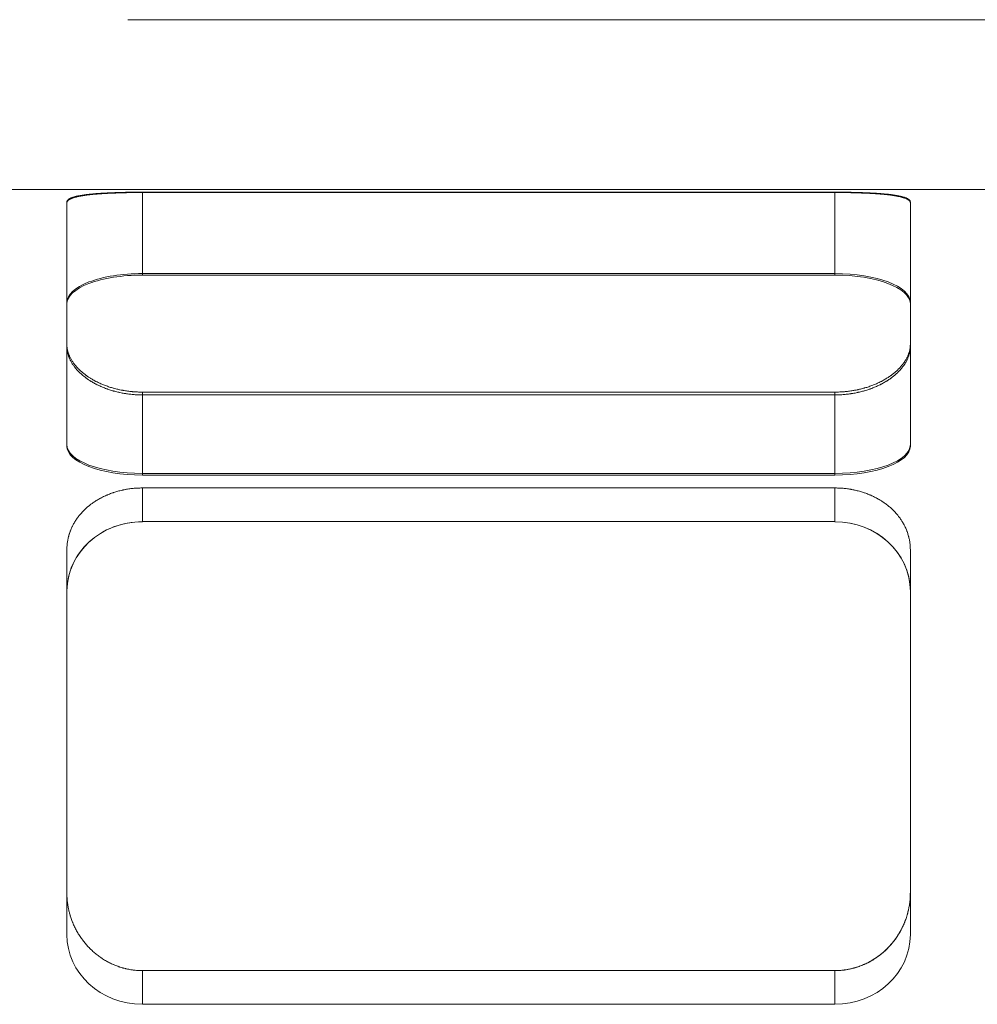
# Model space of a CAD drawing. Header units: millimetres. Extents: x 14831 to 16595, y 7520 to 8717.
# Tile 10 of 15: x 16287 to 16313, y 8322 to 8348. Entities that reach past the tile are written whole.
import ezdxf

# ---------------------------------------------------------------- set-up
doc = ezdxf.new("R2010")
doc.units = ezdxf.units.MM
doc.header["$MEASUREMENT"] = 0
doc.linetypes.add('CENTER', pattern=[50.8, 31.75, -6.35, 6.35, -6.35])
doc.layers.add('图层2', color=3, linetype='CENTER', lineweight=13)
doc.layers.add('图层7', color=4, linetype='Continuous', lineweight=15)

msp = doc.modelspace()

# ---------------------------------------------------------------- linework, layer by layer
at = {"layer": '图层2'}
msp.add_line((15274.001, 8347.773), (16397.001, 8347.773), dxfattribs=at)
at = {"layer": '图层7'}
for p, q in [((16246.377, 8343.273), (16341.481, 8343.273)), ((16290.383, 8343.202), (16290.383, 8343.192)), ((16290.383, 8343.202), (16308.729, 8343.202)), ((16290.383, 8343.192), (16290.383, 8341.004)), ((16308.729, 8343.192), (16290.383, 8343.192)), ((16308.729, 8343.202), (16308.729, 8343.192)), ((16308.729, 8343.192), (16308.729, 8341.004)), ((16288.383, 8342.941), (16288.383, 8342.922)), ((16288.383, 8342.922), (16288.383, 8339.109)), ((16310.729, 8342.941), (16310.729, 8342.922)), ((16310.729, 8339.109), (16310.729, 8342.922)), ((16290.383, 8341.045), (16308.729, 8341.045)), ((16308.729, 8341.004), (16290.383, 8341.004)), ((16288.383, 8339.109), (16288.383, 8336.471)), ((16310.729, 8339.109), (16310.729, 8336.471)), ((16290.383, 8337.903), (16290.383, 8335.705)), ((16308.729, 8337.903), (16290.383, 8337.903)), ((16308.729, 8337.903), (16308.729, 8335.705)), ((16290.383, 8337.829), (16308.729, 8337.829)), ((16308.729, 8335.747), (16290.383, 8335.747)), ((16290.383, 8335.705), (16308.729, 8335.705)), ((16290.383, 8335.362), (16290.383, 8334.469)), ((16308.729, 8335.362), (16290.383, 8335.362)), ((16308.729, 8335.362), (16308.729, 8334.469)), ((16308.729, 8334.469), (16290.383, 8334.469)), ((16288.383, 8333.724), (16288.383, 8324.627)), ((16310.729, 8324.627), (16310.729, 8333.724)), ((16288.383, 8324.627), (16288.383, 8323.525)), ((16310.729, 8324.627), (16310.729, 8323.525)), ((16290.383, 8322.57), (16290.383, 8321.677)), ((16290.383, 8322.57), (16308.729, 8322.57)), ((16308.729, 8322.57), (16308.729, 8321.677)), ((16290.383, 8321.677), (16308.729, 8321.677))]:
    msp.add_line(p, q, dxfattribs=at)
for points in [[(16288.383, 8342.941), (16288.383, 8342.943), (16288.384, 8342.948), (16288.384, 8342.953), (16288.385, 8342.956), (16288.385, 8342.958), (16288.387, 8342.963), (16288.389, 8342.968), (16288.391, 8342.972), (16288.394, 8342.977), (16288.397, 8342.982), (16288.399, 8342.984), (16288.401, 8342.986), (16288.405, 8342.991), (16288.41, 8342.996), (16288.414, 8343), (16288.42, 8343.005), (16288.426, 8343.009), (16288.429, 8343.011), (16288.432, 8343.014), (16288.438, 8343.018), (16288.445, 8343.022), (16288.449, 8343.025), (16288.453, 8343.027), (16288.461, 8343.031), (16288.469, 8343.035), (16288.473, 8343.037), (16288.477, 8343.039), (16288.487, 8343.044), (16288.496, 8343.048), (16288.506, 8343.052), (16288.516, 8343.056), (16288.527, 8343.059), (16288.533, 8343.061), (16288.538, 8343.063), (16288.55, 8343.067), (16288.562, 8343.071), (16288.574, 8343.074), (16288.587, 8343.078), (16288.6, 8343.082), (16288.606, 8343.083), (16288.613, 8343.085), (16288.627, 8343.089), (16288.641, 8343.092), (16288.656, 8343.095), (16288.671, 8343.099), (16288.686, 8343.102), (16288.694, 8343.103), (16288.701, 8343.105), (16288.717, 8343.108), (16288.734, 8343.111), (16288.75, 8343.114), (16288.767, 8343.117), (16288.784, 8343.12), (16288.793, 8343.121), (16288.802, 8343.122), (16288.819, 8343.125), (16288.837, 8343.128), (16288.856, 8343.13), (16288.874, 8343.133), (16288.893, 8343.135), (16288.902, 8343.136), (16288.912, 8343.138), (16288.931, 8343.14), (16288.951, 8343.142), (16288.96, 8343.143), (16288.97, 8343.145), (16288.99, 8343.147), (16289.01, 8343.149), (16289.021, 8343.15), (16289.031, 8343.151), (16289.052, 8343.153), (16289.073, 8343.155), (16289.095, 8343.157), (16289.117, 8343.159), (16289.139, 8343.161), (16289.151, 8343.162), (16289.162, 8343.163), (16289.185, 8343.164), (16289.209, 8343.166), (16289.232, 8343.168), (16289.256, 8343.17), (16289.281, 8343.171), (16289.293, 8343.172), (16289.305, 8343.173), (16289.33, 8343.174), (16289.356, 8343.176), (16289.381, 8343.177), (16289.407, 8343.179), (16289.433, 8343.18), (16289.446, 8343.181), (16289.459, 8343.181), (16289.486, 8343.183), (16289.512, 8343.184), (16289.539, 8343.185), (16289.567, 8343.186), (16289.594, 8343.187), (16289.608, 8343.188), (16289.621, 8343.188), (16289.649, 8343.189), (16289.677, 8343.19), (16289.705, 8343.191), (16289.733, 8343.192), (16289.762, 8343.193), (16289.776, 8343.193), (16289.79, 8343.194), (16289.819, 8343.195), (16289.848, 8343.195), (16289.862, 8343.196), (16289.876, 8343.196), (16289.905, 8343.197), (16289.934, 8343.197), (16289.949, 8343.198), (16289.963, 8343.198), (16289.992, 8343.198), (16290.022, 8343.199), (16290.051, 8343.199), (16290.08, 8343.2), (16290.109, 8343.2), (16290.123, 8343.2), (16290.138, 8343.2), (16290.167, 8343.201), (16290.196, 8343.201), (16290.225, 8343.201), (16290.254, 8343.201), (16290.283, 8343.201), (16290.297, 8343.201), (16290.312, 8343.202), (16290.34, 8343.202), (16290.369, 8343.202), (16290.383, 8343.202)], [(16290.383, 8343.192), (16290.369, 8343.192), (16290.34, 8343.192), (16290.312, 8343.192), (16290.297, 8343.192), (16290.283, 8343.192), (16290.254, 8343.192), (16290.225, 8343.192), (16290.196, 8343.191), (16290.167, 8343.191), (16290.138, 8343.191), (16290.124, 8343.191), (16290.109, 8343.191), (16290.08, 8343.19), (16290.051, 8343.19), (16290.022, 8343.189), (16289.993, 8343.189), (16289.964, 8343.188), (16289.949, 8343.188), (16289.935, 8343.188), (16289.906, 8343.187), (16289.877, 8343.186), (16289.862, 8343.186), (16289.848, 8343.186), (16289.819, 8343.185), (16289.791, 8343.184), (16289.776, 8343.184), (16289.762, 8343.183), (16289.734, 8343.182), (16289.706, 8343.181), (16289.678, 8343.18), (16289.65, 8343.179), (16289.622, 8343.178), (16289.608, 8343.178), (16289.594, 8343.177), (16289.567, 8343.176), (16289.54, 8343.175), (16289.513, 8343.174), (16289.486, 8343.172), (16289.46, 8343.171), (16289.446, 8343.17), (16289.433, 8343.17), (16289.407, 8343.168), (16289.382, 8343.167), (16289.356, 8343.165), (16289.331, 8343.163), (16289.306, 8343.162), (16289.293, 8343.161), (16289.281, 8343.16), (16289.257, 8343.158), (16289.233, 8343.157), (16289.209, 8343.155), (16289.186, 8343.153), (16289.162, 8343.151), (16289.151, 8343.15), (16289.14, 8343.149), (16289.117, 8343.147), (16289.095, 8343.145), (16289.074, 8343.143), (16289.052, 8343.141), (16289.031, 8343.139), (16289.021, 8343.138), (16289.011, 8343.137), (16288.99, 8343.134), (16288.971, 8343.132), (16288.961, 8343.131), (16288.951, 8343.13), (16288.932, 8343.128), (16288.912, 8343.125), (16288.903, 8343.124), (16288.893, 8343.123), (16288.875, 8343.12), (16288.856, 8343.117), (16288.838, 8343.115), (16288.82, 8343.112), (16288.802, 8343.109), (16288.793, 8343.108), (16288.785, 8343.106), (16288.767, 8343.103), (16288.75, 8343.1), (16288.734, 8343.097), (16288.718, 8343.094), (16288.702, 8343.091), (16288.694, 8343.089), (16288.686, 8343.088), (16288.671, 8343.084), (16288.656, 8343.081), (16288.641, 8343.078), (16288.627, 8343.074), (16288.613, 8343.07), (16288.607, 8343.069), (16288.6, 8343.067), (16288.587, 8343.063), (16288.574, 8343.059), (16288.562, 8343.056), (16288.55, 8343.052), (16288.538, 8343.048), (16288.533, 8343.046), (16288.527, 8343.044), (16288.516, 8343.04), (16288.506, 8343.036), (16288.496, 8343.032), (16288.487, 8343.027), (16288.478, 8343.023), (16288.473, 8343.021), (16288.469, 8343.019), (16288.461, 8343.014), (16288.453, 8343.01), (16288.449, 8343.008), (16288.445, 8343.006), (16288.438, 8343.001), (16288.432, 8342.997), (16288.429, 8342.994), (16288.426, 8342.992), (16288.42, 8342.987), (16288.414, 8342.983), (16288.41, 8342.978), (16288.405, 8342.973), (16288.401, 8342.968), (16288.399, 8342.966), (16288.397, 8342.964), (16288.394, 8342.959), (16288.391, 8342.954), (16288.389, 8342.949), (16288.387, 8342.944), (16288.385, 8342.939), (16288.385, 8342.937), (16288.384, 8342.934), (16288.384, 8342.929), (16288.383, 8342.924), (16288.383, 8342.922)], [(16308.729, 8343.202), (16308.743, 8343.202), (16308.771, 8343.202), (16308.8, 8343.202), (16308.814, 8343.201), (16308.829, 8343.201), (16308.858, 8343.201), (16308.886, 8343.201), (16308.915, 8343.201), (16308.945, 8343.201), (16308.974, 8343.2), (16308.988, 8343.2), (16309.003, 8343.2), (16309.032, 8343.2), (16309.061, 8343.199), (16309.09, 8343.199), (16309.119, 8343.198), (16309.148, 8343.198), (16309.163, 8343.198), (16309.177, 8343.197), (16309.206, 8343.197), (16309.235, 8343.196), (16309.25, 8343.196), (16309.264, 8343.195), (16309.293, 8343.195), (16309.321, 8343.194), (16309.336, 8343.193), (16309.35, 8343.193), (16309.378, 8343.192), (16309.406, 8343.191), (16309.435, 8343.19), (16309.462, 8343.189), (16309.49, 8343.188), (16309.504, 8343.188), (16309.518, 8343.187), (16309.545, 8343.186), (16309.572, 8343.185), (16309.599, 8343.184), (16309.626, 8343.183), (16309.652, 8343.181), (16309.666, 8343.181), (16309.679, 8343.18), (16309.705, 8343.179), (16309.731, 8343.177), (16309.756, 8343.176), (16309.781, 8343.174), (16309.806, 8343.173), (16309.819, 8343.172), (16309.831, 8343.171), (16309.855, 8343.17), (16309.879, 8343.168), (16309.903, 8343.166), (16309.926, 8343.164), (16309.95, 8343.163), (16309.961, 8343.162), (16309.972, 8343.161), (16309.995, 8343.159), (16310.017, 8343.157), (16310.038, 8343.155), (16310.06, 8343.153), (16310.081, 8343.151), (16310.091, 8343.15), (16310.101, 8343.149), (16310.122, 8343.147), (16310.141, 8343.145), (16310.151, 8343.143), (16310.161, 8343.142), (16310.18, 8343.14), (16310.2, 8343.138), (16310.209, 8343.136), (16310.219, 8343.135), (16310.237, 8343.133), (16310.256, 8343.13), (16310.274, 8343.128), (16310.292, 8343.125), (16310.31, 8343.122), (16310.319, 8343.121), (16310.327, 8343.12), (16310.345, 8343.117), (16310.361, 8343.114), (16310.378, 8343.111), (16310.394, 8343.108), (16310.41, 8343.105), (16310.418, 8343.103), (16310.426, 8343.102), (16310.441, 8343.099), (16310.456, 8343.095), (16310.47, 8343.092), (16310.485, 8343.089), (16310.498, 8343.085), (16310.505, 8343.083), (16310.512, 8343.082), (16310.525, 8343.078), (16310.538, 8343.074), (16310.55, 8343.071), (16310.562, 8343.067), (16310.573, 8343.063), (16310.579, 8343.061), (16310.585, 8343.059), (16310.595, 8343.056), (16310.606, 8343.052), (16310.616, 8343.048), (16310.625, 8343.044), (16310.634, 8343.039), (16310.639, 8343.037), (16310.643, 8343.035), (16310.651, 8343.031), (16310.659, 8343.027), (16310.663, 8343.025), (16310.666, 8343.022), (16310.673, 8343.018), (16310.68, 8343.014), (16310.683, 8343.011), (16310.686, 8343.009), (16310.692, 8343.005), (16310.697, 8343), (16310.702, 8342.996), (16310.707, 8342.991), (16310.711, 8342.986), (16310.712, 8342.984), (16310.714, 8342.982), (16310.717, 8342.977), (16310.72, 8342.972), (16310.723, 8342.968), (16310.725, 8342.963), (16310.726, 8342.958), (16310.727, 8342.956), (16310.727, 8342.953), (16310.728, 8342.948), (16310.729, 8342.943), (16310.729, 8342.941)], [(16310.729, 8342.922), (16310.729, 8342.924), (16310.728, 8342.929), (16310.727, 8342.934), (16310.727, 8342.937), (16310.726, 8342.939), (16310.725, 8342.944), (16310.723, 8342.949), (16310.72, 8342.954), (16310.717, 8342.959), (16310.714, 8342.964), (16310.712, 8342.966), (16310.711, 8342.968), (16310.707, 8342.973), (16310.702, 8342.978), (16310.697, 8342.983), (16310.692, 8342.987), (16310.686, 8342.992), (16310.683, 8342.994), (16310.68, 8342.997), (16310.673, 8343.001), (16310.666, 8343.006), (16310.663, 8343.008), (16310.659, 8343.01), (16310.651, 8343.014), (16310.643, 8343.019), (16310.638, 8343.021), (16310.634, 8343.023), (16310.625, 8343.027), (16310.615, 8343.032), (16310.606, 8343.036), (16310.595, 8343.04), (16310.584, 8343.044), (16310.579, 8343.046), (16310.573, 8343.048), (16310.562, 8343.052), (16310.55, 8343.056), (16310.538, 8343.059), (16310.525, 8343.063), (16310.512, 8343.067), (16310.505, 8343.069), (16310.498, 8343.07), (16310.484, 8343.074), (16310.47, 8343.078), (16310.456, 8343.081), (16310.441, 8343.084), (16310.426, 8343.088), (16310.418, 8343.089), (16310.41, 8343.091), (16310.394, 8343.094), (16310.378, 8343.097), (16310.361, 8343.1), (16310.344, 8343.103), (16310.327, 8343.106), (16310.318, 8343.108), (16310.31, 8343.109), (16310.292, 8343.112), (16310.274, 8343.115), (16310.256, 8343.117), (16310.237, 8343.12), (16310.218, 8343.123), (16310.209, 8343.124), (16310.199, 8343.125), (16310.18, 8343.128), (16310.161, 8343.13), (16310.151, 8343.131), (16310.141, 8343.132), (16310.121, 8343.134), (16310.101, 8343.137), (16310.091, 8343.138), (16310.08, 8343.139), (16310.059, 8343.141), (16310.038, 8343.143), (16310.016, 8343.145), (16309.994, 8343.147), (16309.972, 8343.149), (16309.961, 8343.15), (16309.949, 8343.151), (16309.926, 8343.153), (16309.903, 8343.155), (16309.879, 8343.157), (16309.855, 8343.158), (16309.83, 8343.16), (16309.818, 8343.161), (16309.806, 8343.162), (16309.781, 8343.163), (16309.756, 8343.165), (16309.73, 8343.167), (16309.704, 8343.168), (16309.678, 8343.17), (16309.665, 8343.17), (16309.652, 8343.171), (16309.626, 8343.172), (16309.599, 8343.174), (16309.572, 8343.175), (16309.545, 8343.176), (16309.517, 8343.177), (16309.504, 8343.178), (16309.49, 8343.178), (16309.462, 8343.179), (16309.434, 8343.18), (16309.406, 8343.181), (16309.378, 8343.182), (16309.349, 8343.183), (16309.335, 8343.184), (16309.321, 8343.184), (16309.292, 8343.185), (16309.264, 8343.186), (16309.249, 8343.186), (16309.235, 8343.186), (16309.206, 8343.187), (16309.177, 8343.188), (16309.163, 8343.188), (16309.148, 8343.188), (16309.119, 8343.189), (16309.09, 8343.189), (16309.061, 8343.19), (16309.032, 8343.19), (16309.003, 8343.191), (16308.988, 8343.191), (16308.973, 8343.191), (16308.944, 8343.191), (16308.915, 8343.191), (16308.886, 8343.192), (16308.857, 8343.192), (16308.829, 8343.192), (16308.814, 8343.192), (16308.8, 8343.192), (16308.771, 8343.192), (16308.743, 8343.192), (16308.729, 8343.192)], [(16290.383, 8337.903), (16290.369, 8337.903), (16290.34, 8337.903), (16290.312, 8337.904), (16290.297, 8337.904), (16290.283, 8337.905), (16290.254, 8337.906), (16290.225, 8337.907), (16290.196, 8337.909), (16290.167, 8337.911), (16290.138, 8337.913), (16290.123, 8337.914), (16290.109, 8337.916), (16290.08, 8337.919), (16290.051, 8337.922), (16290.022, 8337.925), (16289.992, 8337.929), (16289.963, 8337.933), (16289.949, 8337.935), (16289.934, 8337.938), (16289.905, 8337.942), (16289.876, 8337.947), (16289.862, 8337.95), (16289.848, 8337.953), (16289.819, 8337.958), (16289.79, 8337.964), (16289.776, 8337.967), (16289.762, 8337.97), (16289.733, 8337.977), (16289.705, 8337.983), (16289.677, 8337.99), (16289.649, 8337.998), (16289.621, 8338.005), (16289.608, 8338.009), (16289.594, 8338.013), (16289.567, 8338.021), (16289.539, 8338.029), (16289.512, 8338.038), (16289.486, 8338.047), (16289.459, 8338.056), (16289.446, 8338.061), (16289.433, 8338.065), (16289.407, 8338.075), (16289.381, 8338.085), (16289.356, 8338.095), (16289.33, 8338.105), (16289.305, 8338.115), (16289.293, 8338.121), (16289.281, 8338.126), (16289.256, 8338.137), (16289.232, 8338.148), (16289.209, 8338.159), (16289.185, 8338.171), (16289.162, 8338.182), (16289.151, 8338.188), (16289.139, 8338.194), (16289.117, 8338.206), (16289.095, 8338.218), (16289.073, 8338.23), (16289.052, 8338.243), (16289.031, 8338.255), (16289.021, 8338.261), (16289.01, 8338.268), (16288.99, 8338.28), (16288.97, 8338.293), (16288.96, 8338.3), (16288.951, 8338.306), (16288.931, 8338.319), (16288.912, 8338.333), (16288.902, 8338.339), (16288.893, 8338.346), (16288.874, 8338.36), (16288.856, 8338.374), (16288.837, 8338.388), (16288.819, 8338.403), (16288.802, 8338.417), (16288.793, 8338.425), (16288.784, 8338.432), (16288.767, 8338.447), (16288.75, 8338.462), (16288.734, 8338.477), (16288.717, 8338.493), (16288.701, 8338.508), (16288.694, 8338.516), (16288.686, 8338.524), (16288.671, 8338.54), (16288.656, 8338.556), (16288.641, 8338.572), (16288.627, 8338.588), (16288.613, 8338.604), (16288.606, 8338.613), (16288.6, 8338.621), (16288.587, 8338.637), (16288.574, 8338.654), (16288.562, 8338.671), (16288.55, 8338.687), (16288.538, 8338.704), (16288.533, 8338.713), (16288.527, 8338.721), (16288.516, 8338.738), (16288.506, 8338.755), (16288.496, 8338.772), (16288.487, 8338.79), (16288.477, 8338.807), (16288.473, 8338.815), (16288.469, 8338.824), (16288.461, 8338.841), (16288.453, 8338.859), (16288.449, 8338.867), (16288.445, 8338.876), (16288.438, 8338.893), (16288.432, 8338.91), (16288.429, 8338.919), (16288.426, 8338.928), (16288.42, 8338.945), (16288.414, 8338.962), (16288.41, 8338.979), (16288.405, 8338.997), (16288.401, 8339.014), (16288.399, 8339.022), (16288.397, 8339.031), (16288.394, 8339.048), (16288.391, 8339.065), (16288.389, 8339.082), (16288.387, 8339.098), (16288.385, 8339.115), (16288.385, 8339.124), (16288.384, 8339.132), (16288.384, 8339.148), (16288.383, 8339.165), (16288.383, 8339.173)], [(16310.729, 8339.173), (16310.729, 8339.165), (16310.728, 8339.148), (16310.727, 8339.132), (16310.727, 8339.124), (16310.726, 8339.115), (16310.725, 8339.098), (16310.723, 8339.082), (16310.72, 8339.065), (16310.717, 8339.048), (16310.714, 8339.031), (16310.712, 8339.022), (16310.711, 8339.014), (16310.707, 8338.997), (16310.702, 8338.979), (16310.697, 8338.962), (16310.692, 8338.945), (16310.686, 8338.928), (16310.683, 8338.919), (16310.68, 8338.91), (16310.673, 8338.893), (16310.666, 8338.876), (16310.663, 8338.867), (16310.659, 8338.859), (16310.651, 8338.841), (16310.643, 8338.824), (16310.639, 8338.815), (16310.634, 8338.807), (16310.625, 8338.79), (16310.616, 8338.772), (16310.606, 8338.755), (16310.595, 8338.738), (16310.585, 8338.721), (16310.579, 8338.713), (16310.573, 8338.704), (16310.562, 8338.687), (16310.55, 8338.671), (16310.538, 8338.654), (16310.525, 8338.637), (16310.512, 8338.621), (16310.505, 8338.613), (16310.498, 8338.604), (16310.485, 8338.588), (16310.47, 8338.572), (16310.456, 8338.556), (16310.441, 8338.54), (16310.426, 8338.524), (16310.418, 8338.516), (16310.41, 8338.508), (16310.394, 8338.493), (16310.378, 8338.477), (16310.361, 8338.462), (16310.345, 8338.447), (16310.327, 8338.432), (16310.319, 8338.425), (16310.31, 8338.417), (16310.292, 8338.403), (16310.274, 8338.388), (16310.256, 8338.374), (16310.237, 8338.36), (16310.219, 8338.346), (16310.209, 8338.339), (16310.2, 8338.333), (16310.18, 8338.319), (16310.161, 8338.306), (16310.151, 8338.3), (16310.141, 8338.293), (16310.122, 8338.28), (16310.101, 8338.268), (16310.091, 8338.261), (16310.081, 8338.255), (16310.06, 8338.243), (16310.038, 8338.23), (16310.017, 8338.218), (16309.995, 8338.206), (16309.972, 8338.194), (16309.961, 8338.188), (16309.95, 8338.182), (16309.926, 8338.171), (16309.903, 8338.159), (16309.879, 8338.148), (16309.855, 8338.137), (16309.831, 8338.126), (16309.819, 8338.121), (16309.806, 8338.115), (16309.781, 8338.105), (16309.756, 8338.095), (16309.731, 8338.085), (16309.705, 8338.075), (16309.679, 8338.065), (16309.666, 8338.061), (16309.652, 8338.056), (16309.626, 8338.047), (16309.599, 8338.038), (16309.572, 8338.029), (16309.545, 8338.021), (16309.518, 8338.013), (16309.504, 8338.009), (16309.49, 8338.005), (16309.462, 8337.998), (16309.435, 8337.99), (16309.406, 8337.983), (16309.378, 8337.977), (16309.35, 8337.97), (16309.336, 8337.967), (16309.321, 8337.964), (16309.293, 8337.958), (16309.264, 8337.953), (16309.25, 8337.95), (16309.235, 8337.947), (16309.206, 8337.942), (16309.177, 8337.938), (16309.163, 8337.935), (16309.148, 8337.933), (16309.119, 8337.929), (16309.09, 8337.925), (16309.061, 8337.922), (16309.032, 8337.919), (16309.003, 8337.916), (16308.988, 8337.914), (16308.974, 8337.913), (16308.945, 8337.911), (16308.915, 8337.909), (16308.886, 8337.907), (16308.858, 8337.906), (16308.829, 8337.905), (16308.814, 8337.904), (16308.8, 8337.904), (16308.771, 8337.903), (16308.743, 8337.903), (16308.729, 8337.903)], [(16288.383, 8339.109), (16288.383, 8339.101), (16288.384, 8339.084), (16288.384, 8339.067), (16288.385, 8339.059), (16288.385, 8339.051), (16288.387, 8339.034), (16288.389, 8339.017), (16288.391, 8339), (16288.394, 8338.983), (16288.397, 8338.966), (16288.399, 8338.957), (16288.401, 8338.948), (16288.405, 8338.931), (16288.41, 8338.914), (16288.414, 8338.896), (16288.42, 8338.879), (16288.425, 8338.862), (16288.428, 8338.853), (16288.432, 8338.844), (16288.438, 8338.827), (16288.445, 8338.809), (16288.449, 8338.801), (16288.453, 8338.792), (16288.46, 8338.775), (16288.469, 8338.757), (16288.473, 8338.749), (16288.477, 8338.74), (16288.486, 8338.723), (16288.496, 8338.705), (16288.506, 8338.688), (16288.516, 8338.671), (16288.527, 8338.654), (16288.532, 8338.645), (16288.538, 8338.637), (16288.55, 8338.62), (16288.561, 8338.603), (16288.574, 8338.586), (16288.586, 8338.569), (16288.6, 8338.553), (16288.606, 8338.544), (16288.613, 8338.536), (16288.627, 8338.52), (16288.641, 8338.503), (16288.656, 8338.487), (16288.67, 8338.471), (16288.686, 8338.455), (16288.693, 8338.447), (16288.701, 8338.439), (16288.717, 8338.423), (16288.733, 8338.408), (16288.75, 8338.393), (16288.767, 8338.377), (16288.784, 8338.362), (16288.793, 8338.355), (16288.801, 8338.347), (16288.819, 8338.333), (16288.837, 8338.318), (16288.855, 8338.304), (16288.874, 8338.29), (16288.893, 8338.276), (16288.902, 8338.269), (16288.912, 8338.262), (16288.931, 8338.249), (16288.95, 8338.235), (16288.96, 8338.229), (16288.97, 8338.222), (16288.99, 8338.209), (16289.01, 8338.197), (16289.02, 8338.19), (16289.03, 8338.184), (16289.051, 8338.171), (16289.073, 8338.159), (16289.094, 8338.147), (16289.116, 8338.135), (16289.139, 8338.122), (16289.15, 8338.117), (16289.162, 8338.111), (16289.185, 8338.099), (16289.208, 8338.087), (16289.232, 8338.076), (16289.256, 8338.065), (16289.28, 8338.054), (16289.293, 8338.049), (16289.305, 8338.043), (16289.33, 8338.033), (16289.355, 8338.022), (16289.381, 8338.012), (16289.406, 8338.002), (16289.432, 8337.993), (16289.446, 8337.988), (16289.459, 8337.983), (16289.485, 8337.974), (16289.512, 8337.965), (16289.539, 8337.956), (16289.566, 8337.948), (16289.594, 8337.94), (16289.607, 8337.936), (16289.621, 8337.932), (16289.649, 8337.924), (16289.677, 8337.917), (16289.705, 8337.91), (16289.733, 8337.903), (16289.761, 8337.897), (16289.776, 8337.894), (16289.79, 8337.89), (16289.819, 8337.885), (16289.847, 8337.879), (16289.862, 8337.876), (16289.876, 8337.874), (16289.905, 8337.869), (16289.934, 8337.864), (16289.949, 8337.862), (16289.963, 8337.859), (16289.992, 8337.855), (16290.021, 8337.852), (16290.05, 8337.848), (16290.08, 8337.845), (16290.109, 8337.842), (16290.123, 8337.841), (16290.138, 8337.839), (16290.167, 8337.837), (16290.196, 8337.835), (16290.225, 8337.833), (16290.254, 8337.832), (16290.283, 8337.831), (16290.297, 8337.83), (16290.312, 8337.83), (16290.34, 8337.829), (16290.369, 8337.829), (16290.383, 8337.829)], [(16308.729, 8337.829), (16308.743, 8337.829), (16308.771, 8337.829), (16308.8, 8337.83), (16308.814, 8337.83), (16308.829, 8337.831), (16308.858, 8337.832), (16308.887, 8337.833), (16308.916, 8337.835), (16308.945, 8337.837), (16308.974, 8337.839), (16308.988, 8337.841), (16309.003, 8337.842), (16309.032, 8337.845), (16309.061, 8337.848), (16309.09, 8337.852), (16309.119, 8337.855), (16309.149, 8337.859), (16309.163, 8337.862), (16309.178, 8337.864), (16309.207, 8337.869), (16309.235, 8337.874), (16309.25, 8337.876), (16309.264, 8337.879), (16309.293, 8337.885), (16309.322, 8337.89), (16309.336, 8337.894), (16309.35, 8337.897), (16309.379, 8337.903), (16309.407, 8337.91), (16309.435, 8337.917), (16309.463, 8337.924), (16309.491, 8337.932), (16309.504, 8337.936), (16309.518, 8337.94), (16309.546, 8337.948), (16309.573, 8337.956), (16309.6, 8337.965), (16309.626, 8337.974), (16309.653, 8337.983), (16309.666, 8337.988), (16309.679, 8337.993), (16309.705, 8338.002), (16309.731, 8338.012), (16309.757, 8338.022), (16309.782, 8338.033), (16309.807, 8338.043), (16309.819, 8338.049), (16309.831, 8338.054), (16309.856, 8338.065), (16309.88, 8338.076), (16309.904, 8338.087), (16309.927, 8338.099), (16309.95, 8338.111), (16309.961, 8338.117), (16309.973, 8338.122), (16309.995, 8338.135), (16310.017, 8338.147), (16310.039, 8338.159), (16310.06, 8338.171), (16310.081, 8338.184), (16310.091, 8338.19), (16310.102, 8338.197), (16310.122, 8338.209), (16310.142, 8338.222), (16310.152, 8338.229), (16310.161, 8338.235), (16310.181, 8338.249), (16310.2, 8338.262), (16310.21, 8338.269), (16310.219, 8338.276), (16310.238, 8338.29), (16310.256, 8338.304), (16310.275, 8338.318), (16310.293, 8338.333), (16310.31, 8338.347), (16310.319, 8338.355), (16310.328, 8338.362), (16310.345, 8338.377), (16310.362, 8338.393), (16310.378, 8338.408), (16310.395, 8338.423), (16310.41, 8338.439), (16310.418, 8338.447), (16310.426, 8338.455), (16310.441, 8338.471), (16310.456, 8338.487), (16310.471, 8338.503), (16310.485, 8338.52), (16310.499, 8338.536), (16310.505, 8338.544), (16310.512, 8338.553), (16310.525, 8338.569), (16310.538, 8338.586), (16310.55, 8338.603), (16310.562, 8338.62), (16310.574, 8338.637), (16310.579, 8338.645), (16310.585, 8338.654), (16310.595, 8338.671), (16310.606, 8338.688), (16310.616, 8338.705), (16310.625, 8338.723), (16310.634, 8338.74), (16310.639, 8338.749), (16310.643, 8338.757), (16310.651, 8338.775), (16310.659, 8338.792), (16310.663, 8338.801), (16310.666, 8338.809), (16310.673, 8338.827), (16310.68, 8338.844), (16310.683, 8338.853), (16310.686, 8338.862), (16310.692, 8338.879), (16310.697, 8338.896), (16310.702, 8338.914), (16310.707, 8338.931), (16310.711, 8338.948), (16310.712, 8338.957), (16310.714, 8338.966), (16310.717, 8338.983), (16310.72, 8339), (16310.723, 8339.017), (16310.725, 8339.034), (16310.726, 8339.051), (16310.727, 8339.059), (16310.727, 8339.067), (16310.728, 8339.084), (16310.729, 8339.101), (16310.729, 8339.109)], [(16288.383, 8333.724), (16288.383, 8333.735), (16288.384, 8333.758), (16288.384, 8333.782), (16288.385, 8333.794), (16288.385, 8333.805), (16288.387, 8333.829), (16288.389, 8333.852), (16288.391, 8333.876), (16288.394, 8333.9), (16288.397, 8333.923), (16288.399, 8333.935), (16288.401, 8333.947), (16288.405, 8333.971), (16288.41, 8333.994), (16288.414, 8334.018), (16288.42, 8334.042), (16288.426, 8334.065), (16288.429, 8334.077), (16288.432, 8334.089), (16288.438, 8334.112), (16288.445, 8334.136), (16288.449, 8334.148), (16288.453, 8334.159), (16288.461, 8334.183), (16288.469, 8334.206), (16288.473, 8334.217), (16288.477, 8334.229), (16288.487, 8334.252), (16288.496, 8334.275), (16288.506, 8334.298), (16288.516, 8334.32), (16288.527, 8334.343), (16288.533, 8334.354), (16288.538, 8334.365), (16288.55, 8334.387), (16288.562, 8334.409), (16288.574, 8334.431), (16288.587, 8334.453), (16288.6, 8334.475), (16288.606, 8334.485), (16288.613, 8334.496), (16288.627, 8334.517), (16288.641, 8334.538), (16288.656, 8334.559), (16288.671, 8334.58), (16288.686, 8334.6), (16288.694, 8334.61), (16288.701, 8334.62), (16288.717, 8334.64), (16288.734, 8334.66), (16288.75, 8334.679), (16288.767, 8334.698), (16288.784, 8334.717), (16288.793, 8334.726), (16288.802, 8334.736), (16288.819, 8334.754), (16288.837, 8334.772), (16288.856, 8334.79), (16288.874, 8334.808), (16288.893, 8334.825), (16288.902, 8334.834), (16288.912, 8334.842), (16288.931, 8334.859), (16288.951, 8334.875), (16288.96, 8334.883), (16288.97, 8334.891), (16288.99, 8334.907), (16289.01, 8334.923), (16289.021, 8334.931), (16289.031, 8334.938), (16289.052, 8334.954), (16289.073, 8334.969), (16289.095, 8334.984), (16289.117, 8334.999), (16289.139, 8335.013), (16289.151, 8335.02), (16289.162, 8335.028), (16289.185, 8335.042), (16289.209, 8335.056), (16289.232, 8335.069), (16289.256, 8335.083), (16289.281, 8335.096), (16289.293, 8335.103), (16289.305, 8335.109), (16289.33, 8335.122), (16289.356, 8335.134), (16289.381, 8335.146), (16289.407, 8335.158), (16289.433, 8335.169), (16289.446, 8335.175), (16289.459, 8335.181), (16289.486, 8335.192), (16289.512, 8335.202), (16289.539, 8335.212), (16289.567, 8335.222), (16289.594, 8335.232), (16289.608, 8335.237), (16289.621, 8335.241), (16289.649, 8335.25), (16289.677, 8335.259), (16289.705, 8335.267), (16289.733, 8335.275), (16289.762, 8335.283), (16289.776, 8335.287), (16289.79, 8335.29), (16289.819, 8335.297), (16289.848, 8335.304), (16289.862, 8335.307), (16289.876, 8335.31), (16289.905, 8335.316), (16289.934, 8335.321), (16289.949, 8335.324), (16289.963, 8335.327), (16289.992, 8335.331), (16290.022, 8335.336), (16290.051, 8335.34), (16290.08, 8335.344), (16290.109, 8335.347), (16290.123, 8335.349), (16290.138, 8335.35), (16290.167, 8335.353), (16290.196, 8335.355), (16290.225, 8335.357), (16290.254, 8335.359), (16290.283, 8335.36), (16290.297, 8335.361), (16290.312, 8335.361), (16290.34, 8335.362), (16290.369, 8335.362), (16290.383, 8335.362)], [(16290.383, 8335.362), (16290.369, 8335.362), (16290.34, 8335.362), (16290.312, 8335.361), (16290.297, 8335.361), (16290.283, 8335.36), (16290.254, 8335.359), (16290.225, 8335.357), (16290.196, 8335.355), (16290.167, 8335.353), (16290.138, 8335.35), (16290.123, 8335.349), (16290.109, 8335.347), (16290.08, 8335.344), (16290.051, 8335.34), (16290.022, 8335.336), (16289.992, 8335.331), (16289.963, 8335.327), (16289.949, 8335.324), (16289.934, 8335.321), (16289.905, 8335.316), (16289.876, 8335.31), (16289.862, 8335.307), (16289.848, 8335.304), (16289.819, 8335.297), (16289.79, 8335.29), (16289.776, 8335.287), (16289.762, 8335.283), (16289.733, 8335.275), (16289.705, 8335.267), (16289.677, 8335.259), (16289.649, 8335.25), (16289.621, 8335.241), (16289.608, 8335.237), (16289.594, 8335.232), (16289.567, 8335.222), (16289.539, 8335.212), (16289.512, 8335.202), (16289.486, 8335.192), (16289.459, 8335.181), (16289.446, 8335.175), (16289.433, 8335.169), (16289.407, 8335.158), (16289.381, 8335.146), (16289.356, 8335.134), (16289.33, 8335.122), (16289.305, 8335.109), (16289.293, 8335.103), (16289.281, 8335.096), (16289.256, 8335.083), (16289.232, 8335.069), (16289.209, 8335.056), (16289.185, 8335.042), (16289.162, 8335.028), (16289.151, 8335.02), (16289.139, 8335.013), (16289.117, 8334.999), (16289.095, 8334.984), (16289.073, 8334.969), (16289.052, 8334.954), (16289.031, 8334.938), (16289.021, 8334.931), (16289.01, 8334.923), (16288.99, 8334.907), (16288.97, 8334.891), (16288.96, 8334.883), (16288.951, 8334.875), (16288.931, 8334.859), (16288.912, 8334.842), (16288.902, 8334.834), (16288.893, 8334.825), (16288.874, 8334.808), (16288.856, 8334.79), (16288.837, 8334.772), (16288.819, 8334.754), (16288.802, 8334.736), (16288.793, 8334.726), (16288.784, 8334.717), (16288.767, 8334.698), (16288.75, 8334.679), (16288.734, 8334.66), (16288.717, 8334.64), (16288.701, 8334.62), (16288.694, 8334.61), (16288.686, 8334.6), (16288.671, 8334.58), (16288.656, 8334.559), (16288.641, 8334.538), (16288.627, 8334.517), (16288.613, 8334.496), (16288.606, 8334.485), (16288.6, 8334.475), (16288.587, 8334.453), (16288.574, 8334.431), (16288.562, 8334.409), (16288.55, 8334.387), (16288.538, 8334.365), (16288.533, 8334.354), (16288.527, 8334.343), (16288.516, 8334.32), (16288.506, 8334.298), (16288.496, 8334.275), (16288.487, 8334.252), (16288.477, 8334.229), (16288.473, 8334.217), (16288.469, 8334.206), (16288.461, 8334.183), (16288.453, 8334.159), (16288.449, 8334.148), (16288.445, 8334.136), (16288.438, 8334.112), (16288.432, 8334.089), (16288.429, 8334.077), (16288.426, 8334.065), (16288.42, 8334.042), (16288.414, 8334.018), (16288.41, 8333.994), (16288.405, 8333.971), (16288.401, 8333.947), (16288.399, 8333.935), (16288.397, 8333.923), (16288.394, 8333.9), (16288.391, 8333.876), (16288.389, 8333.852), (16288.387, 8333.829), (16288.385, 8333.805), (16288.385, 8333.794), (16288.384, 8333.782), (16288.384, 8333.758), (16288.383, 8333.735), (16288.383, 8333.724)], [(16308.729, 8335.362), (16308.743, 8335.362), (16308.771, 8335.362), (16308.8, 8335.361), (16308.814, 8335.361), (16308.829, 8335.36), (16308.858, 8335.359), (16308.886, 8335.357), (16308.915, 8335.355), (16308.945, 8335.353), (16308.974, 8335.35), (16308.988, 8335.349), (16309.003, 8335.347), (16309.032, 8335.344), (16309.061, 8335.34), (16309.09, 8335.336), (16309.119, 8335.331), (16309.148, 8335.327), (16309.163, 8335.324), (16309.177, 8335.321), (16309.206, 8335.316), (16309.235, 8335.31), (16309.25, 8335.307), (16309.264, 8335.304), (16309.293, 8335.297), (16309.321, 8335.29), (16309.336, 8335.287), (16309.35, 8335.283), (16309.378, 8335.275), (16309.406, 8335.267), (16309.435, 8335.259), (16309.462, 8335.25), (16309.49, 8335.241), (16309.504, 8335.237), (16309.518, 8335.232), (16309.545, 8335.222), (16309.572, 8335.212), (16309.599, 8335.202), (16309.626, 8335.192), (16309.652, 8335.181), (16309.666, 8335.175), (16309.679, 8335.169), (16309.705, 8335.158), (16309.731, 8335.146), (16309.756, 8335.134), (16309.781, 8335.122), (16309.806, 8335.109), (16309.819, 8335.103), (16309.831, 8335.096), (16309.855, 8335.083), (16309.879, 8335.069), (16309.903, 8335.056), (16309.926, 8335.042), (16309.95, 8335.028), (16309.961, 8335.02), (16309.972, 8335.013), (16309.995, 8334.999), (16310.017, 8334.984), (16310.038, 8334.969), (16310.06, 8334.954), (16310.081, 8334.938), (16310.091, 8334.931), (16310.101, 8334.923), (16310.122, 8334.907), (16310.141, 8334.891), (16310.151, 8334.883), (16310.161, 8334.875), (16310.18, 8334.859), (16310.2, 8334.842), (16310.209, 8334.834), (16310.219, 8334.825), (16310.237, 8334.808), (16310.256, 8334.79), (16310.274, 8334.772), (16310.292, 8334.754), (16310.31, 8334.736), (16310.319, 8334.726), (16310.327, 8334.717), (16310.345, 8334.698), (16310.361, 8334.679), (16310.378, 8334.66), (16310.394, 8334.64), (16310.41, 8334.62), (16310.418, 8334.61), (16310.426, 8334.6), (16310.441, 8334.58), (16310.456, 8334.559), (16310.47, 8334.538), (16310.485, 8334.517), (16310.498, 8334.496), (16310.505, 8334.485), (16310.512, 8334.475), (16310.525, 8334.453), (16310.538, 8334.431), (16310.55, 8334.409), (16310.562, 8334.387), (16310.573, 8334.365), (16310.579, 8334.354), (16310.585, 8334.343), (16310.595, 8334.32), (16310.606, 8334.298), (16310.616, 8334.275), (16310.625, 8334.252), (16310.634, 8334.229), (16310.639, 8334.217), (16310.643, 8334.206), (16310.651, 8334.183), (16310.659, 8334.159), (16310.663, 8334.148), (16310.666, 8334.136), (16310.673, 8334.112), (16310.68, 8334.089), (16310.683, 8334.077), (16310.686, 8334.065), (16310.692, 8334.042), (16310.697, 8334.018), (16310.702, 8333.994), (16310.707, 8333.971), (16310.711, 8333.947), (16310.712, 8333.935), (16310.714, 8333.923), (16310.717, 8333.9), (16310.72, 8333.876), (16310.723, 8333.852), (16310.725, 8333.829), (16310.726, 8333.805), (16310.727, 8333.794), (16310.727, 8333.782), (16310.728, 8333.758), (16310.729, 8333.735), (16310.729, 8333.724)], [(16310.729, 8333.724), (16310.729, 8333.735), (16310.728, 8333.758), (16310.727, 8333.782), (16310.727, 8333.794), (16310.726, 8333.805), (16310.725, 8333.829), (16310.723, 8333.852), (16310.72, 8333.876), (16310.717, 8333.9), (16310.714, 8333.923), (16310.712, 8333.935), (16310.711, 8333.947), (16310.707, 8333.971), (16310.702, 8333.994), (16310.697, 8334.018), (16310.692, 8334.042), (16310.686, 8334.065), (16310.683, 8334.077), (16310.68, 8334.089), (16310.673, 8334.112), (16310.666, 8334.136), (16310.663, 8334.148), (16310.659, 8334.159), (16310.651, 8334.183), (16310.643, 8334.206), (16310.639, 8334.217), (16310.634, 8334.229), (16310.625, 8334.252), (16310.616, 8334.275), (16310.606, 8334.298), (16310.595, 8334.32), (16310.585, 8334.343), (16310.579, 8334.354), (16310.573, 8334.365), (16310.562, 8334.387), (16310.55, 8334.409), (16310.538, 8334.431), (16310.525, 8334.453), (16310.512, 8334.475), (16310.505, 8334.485), (16310.498, 8334.496), (16310.485, 8334.517), (16310.47, 8334.538), (16310.456, 8334.559), (16310.441, 8334.58), (16310.426, 8334.6), (16310.418, 8334.61), (16310.41, 8334.62), (16310.394, 8334.64), (16310.378, 8334.66), (16310.361, 8334.679), (16310.345, 8334.698), (16310.327, 8334.717), (16310.319, 8334.726), (16310.31, 8334.736), (16310.292, 8334.754), (16310.274, 8334.772), (16310.256, 8334.79), (16310.237, 8334.808), (16310.219, 8334.825), (16310.209, 8334.834), (16310.2, 8334.842), (16310.18, 8334.859), (16310.161, 8334.875), (16310.151, 8334.883), (16310.141, 8334.891), (16310.122, 8334.907), (16310.101, 8334.923), (16310.091, 8334.931), (16310.081, 8334.938), (16310.06, 8334.954), (16310.038, 8334.969), (16310.017, 8334.984), (16309.995, 8334.999), (16309.972, 8335.013), (16309.961, 8335.02), (16309.95, 8335.028), (16309.926, 8335.042), (16309.903, 8335.056), (16309.879, 8335.069), (16309.855, 8335.083), (16309.831, 8335.096), (16309.819, 8335.103), (16309.806, 8335.109), (16309.781, 8335.122), (16309.756, 8335.134), (16309.731, 8335.146), (16309.705, 8335.158), (16309.679, 8335.169), (16309.666, 8335.175), (16309.652, 8335.181), (16309.626, 8335.192), (16309.599, 8335.202), (16309.572, 8335.212), (16309.545, 8335.222), (16309.518, 8335.232), (16309.504, 8335.237), (16309.49, 8335.241), (16309.462, 8335.25), (16309.435, 8335.259), (16309.406, 8335.267), (16309.378, 8335.275), (16309.35, 8335.283), (16309.336, 8335.287), (16309.321, 8335.29), (16309.293, 8335.297), (16309.264, 8335.304), (16309.25, 8335.307), (16309.235, 8335.31), (16309.206, 8335.316), (16309.177, 8335.321), (16309.163, 8335.324), (16309.148, 8335.327), (16309.119, 8335.331), (16309.09, 8335.336), (16309.061, 8335.34), (16309.032, 8335.344), (16309.003, 8335.347), (16308.988, 8335.349), (16308.974, 8335.35), (16308.945, 8335.353), (16308.915, 8335.355), (16308.886, 8335.357), (16308.858, 8335.359), (16308.829, 8335.36), (16308.814, 8335.361), (16308.8, 8335.361), (16308.771, 8335.362), (16308.743, 8335.362), (16308.729, 8335.362)], [(16290.383, 8322.57), (16290.369, 8322.57), (16290.34, 8322.571), (16290.312, 8322.571), (16290.297, 8322.572), (16290.283, 8322.573), (16290.254, 8322.574), (16290.225, 8322.577), (16290.196, 8322.579), (16290.167, 8322.582), (16290.138, 8322.586), (16290.123, 8322.588), (16290.109, 8322.59), (16290.08, 8322.594), (16290.051, 8322.599), (16290.022, 8322.605), (16289.992, 8322.61), (16289.963, 8322.617), (16289.949, 8322.62), (16289.934, 8322.623), (16289.905, 8322.631), (16289.876, 8322.638), (16289.862, 8322.642), (16289.848, 8322.646), (16289.819, 8322.655), (16289.79, 8322.664), (16289.776, 8322.669), (16289.762, 8322.674), (16289.733, 8322.684), (16289.705, 8322.694), (16289.677, 8322.705), (16289.649, 8322.716), (16289.621, 8322.728), (16289.608, 8322.734), (16289.594, 8322.74), (16289.567, 8322.752), (16289.539, 8322.765), (16289.512, 8322.779), (16289.486, 8322.792), (16289.459, 8322.807), (16289.446, 8322.814), (16289.433, 8322.821), (16289.407, 8322.836), (16289.381, 8322.851), (16289.356, 8322.867), (16289.33, 8322.883), (16289.305, 8322.899), (16289.293, 8322.908), (16289.281, 8322.916), (16289.256, 8322.933), (16289.232, 8322.95), (16289.209, 8322.968), (16289.185, 8322.986), (16289.162, 8323.004), (16289.151, 8323.013), (16289.139, 8323.023), (16289.117, 8323.041), (16289.095, 8323.06), (16289.073, 8323.08), (16289.052, 8323.099), (16289.031, 8323.119), (16289.021, 8323.129), (16289.01, 8323.139), (16288.99, 8323.159), (16288.97, 8323.179), (16288.96, 8323.189), (16288.951, 8323.2), (16288.931, 8323.22), (16288.912, 8323.242), (16288.902, 8323.253), (16288.893, 8323.263), (16288.874, 8323.285), (16288.856, 8323.308), (16288.837, 8323.33), (16288.819, 8323.353), (16288.802, 8323.377), (16288.793, 8323.388), (16288.784, 8323.4), (16288.767, 8323.424), (16288.75, 8323.448), (16288.734, 8323.473), (16288.717, 8323.498), (16288.701, 8323.523), (16288.694, 8323.535), (16288.686, 8323.548), (16288.671, 8323.574), (16288.656, 8323.6), (16288.641, 8323.626), (16288.627, 8323.652), (16288.613, 8323.678), (16288.606, 8323.692), (16288.6, 8323.705), (16288.587, 8323.732), (16288.574, 8323.759), (16288.562, 8323.787), (16288.55, 8323.814), (16288.538, 8323.842), (16288.533, 8323.856), (16288.527, 8323.869), (16288.516, 8323.897), (16288.506, 8323.926), (16288.496, 8323.954), (16288.487, 8323.982), (16288.477, 8324.01), (16288.473, 8324.025), (16288.469, 8324.039), (16288.461, 8324.068), (16288.453, 8324.096), (16288.449, 8324.111), (16288.445, 8324.125), (16288.438, 8324.154), (16288.432, 8324.183), (16288.429, 8324.197), (16288.426, 8324.212), (16288.42, 8324.241), (16288.414, 8324.269), (16288.41, 8324.298), (16288.405, 8324.327), (16288.401, 8324.356), (16288.399, 8324.371), (16288.397, 8324.385), (16288.394, 8324.414), (16288.391, 8324.442), (16288.389, 8324.471), (16288.387, 8324.5), (16288.385, 8324.528), (16288.385, 8324.542), (16288.384, 8324.556), (16288.384, 8324.585), (16288.383, 8324.613), (16288.383, 8324.627)], [(16288.383, 8324.627), (16288.383, 8324.613), (16288.384, 8324.585), (16288.384, 8324.556), (16288.385, 8324.542), (16288.385, 8324.528), (16288.387, 8324.5), (16288.389, 8324.471), (16288.391, 8324.442), (16288.394, 8324.414), (16288.397, 8324.385), (16288.399, 8324.371), (16288.401, 8324.356), (16288.405, 8324.327), (16288.41, 8324.298), (16288.414, 8324.269), (16288.42, 8324.241), (16288.426, 8324.212), (16288.429, 8324.197), (16288.432, 8324.183), (16288.438, 8324.154), (16288.445, 8324.125), (16288.449, 8324.111), (16288.453, 8324.096), (16288.461, 8324.068), (16288.469, 8324.039), (16288.473, 8324.025), (16288.477, 8324.01), (16288.487, 8323.982), (16288.496, 8323.954), (16288.506, 8323.926), (16288.516, 8323.897), (16288.527, 8323.869), (16288.533, 8323.856), (16288.538, 8323.842), (16288.55, 8323.814), (16288.562, 8323.787), (16288.574, 8323.759), (16288.587, 8323.732), (16288.6, 8323.705), (16288.606, 8323.692), (16288.613, 8323.678), (16288.627, 8323.652), (16288.641, 8323.626), (16288.656, 8323.6), (16288.671, 8323.574), (16288.686, 8323.548), (16288.694, 8323.535), (16288.701, 8323.523), (16288.717, 8323.498), (16288.734, 8323.473), (16288.75, 8323.448), (16288.767, 8323.424), (16288.784, 8323.4), (16288.793, 8323.388), (16288.802, 8323.377), (16288.819, 8323.353), (16288.837, 8323.33), (16288.856, 8323.308), (16288.874, 8323.285), (16288.893, 8323.263), (16288.902, 8323.253), (16288.912, 8323.242), (16288.931, 8323.22), (16288.951, 8323.2), (16288.96, 8323.189), (16288.97, 8323.179), (16288.99, 8323.159), (16289.01, 8323.139), (16289.021, 8323.129), (16289.031, 8323.119), (16289.052, 8323.099), (16289.073, 8323.08), (16289.095, 8323.06), (16289.117, 8323.041), (16289.139, 8323.023), (16289.151, 8323.013), (16289.162, 8323.004), (16289.185, 8322.986), (16289.209, 8322.968), (16289.232, 8322.95), (16289.256, 8322.933), (16289.281, 8322.916), (16289.293, 8322.908), (16289.305, 8322.899), (16289.33, 8322.883), (16289.356, 8322.867), (16289.381, 8322.851), (16289.407, 8322.836), (16289.433, 8322.821), (16289.446, 8322.814), (16289.459, 8322.807), (16289.486, 8322.792), (16289.512, 8322.779), (16289.539, 8322.765), (16289.567, 8322.752), (16289.594, 8322.74), (16289.608, 8322.734), (16289.621, 8322.728), (16289.649, 8322.716), (16289.677, 8322.705), (16289.705, 8322.694), (16289.733, 8322.684), (16289.762, 8322.674), (16289.776, 8322.669), (16289.79, 8322.664), (16289.819, 8322.655), (16289.848, 8322.646), (16289.862, 8322.642), (16289.876, 8322.638), (16289.905, 8322.631), (16289.934, 8322.623), (16289.949, 8322.62), (16289.963, 8322.617), (16289.992, 8322.61), (16290.022, 8322.605), (16290.051, 8322.599), (16290.08, 8322.594), (16290.109, 8322.59), (16290.123, 8322.588), (16290.138, 8322.586), (16290.167, 8322.582), (16290.196, 8322.579), (16290.225, 8322.577), (16290.254, 8322.574), (16290.283, 8322.573), (16290.297, 8322.572), (16290.312, 8322.571), (16290.34, 8322.571), (16290.369, 8322.57), (16290.383, 8322.57)], [(16308.729, 8322.57), (16308.743, 8322.57), (16308.771, 8322.571), (16308.8, 8322.571), (16308.814, 8322.572), (16308.829, 8322.573), (16308.858, 8322.574), (16308.886, 8322.577), (16308.915, 8322.579), (16308.945, 8322.582), (16308.974, 8322.586), (16308.988, 8322.588), (16309.003, 8322.59), (16309.032, 8322.594), (16309.061, 8322.599), (16309.09, 8322.605), (16309.119, 8322.61), (16309.148, 8322.617), (16309.163, 8322.62), (16309.177, 8322.623), (16309.206, 8322.631), (16309.235, 8322.638), (16309.25, 8322.642), (16309.264, 8322.646), (16309.293, 8322.655), (16309.321, 8322.664), (16309.336, 8322.669), (16309.35, 8322.674), (16309.378, 8322.684), (16309.406, 8322.694), (16309.435, 8322.705), (16309.462, 8322.716), (16309.49, 8322.728), (16309.504, 8322.734), (16309.518, 8322.74), (16309.545, 8322.752), (16309.572, 8322.765), (16309.599, 8322.779), (16309.626, 8322.792), (16309.652, 8322.807), (16309.666, 8322.814), (16309.679, 8322.821), (16309.705, 8322.836), (16309.731, 8322.851), (16309.756, 8322.867), (16309.781, 8322.883), (16309.806, 8322.899), (16309.819, 8322.908), (16309.831, 8322.916), (16309.855, 8322.933), (16309.879, 8322.95), (16309.903, 8322.968), (16309.926, 8322.986), (16309.95, 8323.004), (16309.961, 8323.013), (16309.972, 8323.023), (16309.995, 8323.041), (16310.017, 8323.06), (16310.038, 8323.08), (16310.06, 8323.099), (16310.081, 8323.119), (16310.091, 8323.129), (16310.101, 8323.139), (16310.122, 8323.159), (16310.141, 8323.179), (16310.151, 8323.189), (16310.161, 8323.2), (16310.18, 8323.22), (16310.2, 8323.242), (16310.209, 8323.253), (16310.219, 8323.263), (16310.237, 8323.285), (16310.256, 8323.308), (16310.274, 8323.33), (16310.292, 8323.353), (16310.31, 8323.377), (16310.319, 8323.388), (16310.327, 8323.4), (16310.345, 8323.424), (16310.361, 8323.448), (16310.378, 8323.473), (16310.394, 8323.498), (16310.41, 8323.523), (16310.418, 8323.535), (16310.426, 8323.548), (16310.441, 8323.574), (16310.456, 8323.6), (16310.47, 8323.626), (16310.485, 8323.652), (16310.498, 8323.678), (16310.505, 8323.692), (16310.512, 8323.705), (16310.525, 8323.732), (16310.538, 8323.759), (16310.55, 8323.787), (16310.562, 8323.814), (16310.573, 8323.842), (16310.579, 8323.856), (16310.585, 8323.869), (16310.595, 8323.897), (16310.606, 8323.926), (16310.616, 8323.954), (16310.625, 8323.982), (16310.634, 8324.01), (16310.639, 8324.025), (16310.643, 8324.039), (16310.651, 8324.068), (16310.659, 8324.096), (16310.663, 8324.111), (16310.666, 8324.125), (16310.673, 8324.154), (16310.68, 8324.183), (16310.683, 8324.197), (16310.686, 8324.212), (16310.692, 8324.241), (16310.697, 8324.269), (16310.702, 8324.298), (16310.707, 8324.327), (16310.711, 8324.356), (16310.712, 8324.371), (16310.714, 8324.385), (16310.717, 8324.414), (16310.72, 8324.442), (16310.723, 8324.471), (16310.725, 8324.5), (16310.726, 8324.528), (16310.727, 8324.542), (16310.727, 8324.556), (16310.728, 8324.585), (16310.729, 8324.613), (16310.729, 8324.627)], [(16310.729, 8324.627), (16310.728, 8324.611), (16310.728, 8324.58), (16310.727, 8324.548), (16310.726, 8324.532)], [(16310.708, 8324.339), (16310.703, 8324.306), (16310.692, 8324.241), (16310.678, 8324.176), (16310.671, 8324.143)], [(16310.726, 8324.532), (16310.725, 8324.5), (16310.72, 8324.436), (16310.713, 8324.371), (16310.708, 8324.339)], [(16310.671, 8324.143), (16310.663, 8324.111), (16310.645, 8324.046), (16310.625, 8323.982), (16310.614, 8323.95)], [(16310.614, 8323.95), (16310.591, 8323.886), (16310.538, 8323.759), (16310.476, 8323.636), (16310.442, 8323.576), (16310.407, 8323.518), (16310.331, 8323.405), (16310.249, 8323.299), (16310.161, 8323.2), (16310.069, 8323.107), (16309.968, 8323.019), (16309.916, 8322.977), (16309.861, 8322.937), (16309.747, 8322.861), (16309.678, 8322.82), (16309.658, 8322.809), (16309.637, 8322.798), (16309.627, 8322.793), (16309.617, 8322.788), (16309.596, 8322.777), (16309.576, 8322.767), (16309.555, 8322.757), (16309.534, 8322.747), (16309.513, 8322.738), (16309.503, 8322.733), (16309.492, 8322.728), (16309.471, 8322.719), (16309.449, 8322.711), (16309.428, 8322.702), (16309.407, 8322.694), (16309.385, 8322.686), (16309.374, 8322.682), (16309.363, 8322.678), (16309.341, 8322.671), (16309.32, 8322.664), (16309.298, 8322.657), (16309.276, 8322.65), (16309.254, 8322.644), (16309.243, 8322.64), (16309.232, 8322.637), (16309.21, 8322.631), (16309.187, 8322.626), (16309.176, 8322.623), (16309.165, 8322.621), (16309.143, 8322.615), (16309.121, 8322.611), (16309.11, 8322.608), (16309.098, 8322.606), (16309.076, 8322.602), (16309.054, 8322.598), (16309.031, 8322.594), (16309.009, 8322.591), (16308.987, 8322.588), (16308.976, 8322.586), (16308.965, 8322.585), (16308.942, 8322.582), (16308.92, 8322.58), (16308.842, 8322.573), (16308.776, 8322.571)], [(16308.776, 8322.571), (16308.768, 8322.57), (16308.752, 8322.57), (16308.737, 8322.57), (16308.729, 8322.57)]]:
    msp.add_lwpolyline(points, dxfattribs=at)
for centre, ratio, start_param, end_param in [((16290.383, 8340.28), 0.382683, 1.570796, 3.141593), ((16290.383, 8340.239), 0.382683, 1.570796, 3.141593), ((16308.729, 8340.28), 0.382683, 0, 1.570796), ((16308.729, 8340.239), 0.382683, 0.019084, 1.570796), ((16308.729, 8340.239), 0.382683, 0, 0.019084), ((16290.383, 8336.512), 0.382683, 3.141593, 4.712389), ((16290.383, 8336.471), 0.382683, 3.141593, 4.712389), ((16308.729, 8336.512), 0.382683, 4.712389, 6.283185), ((16308.729, 8336.471), 0.382683, 4.712389, 6.283185), ((16290.383, 8332.621), 0.92388, 1.570796, 3.131825), ((16290.383, 8332.621), 0.92388, 1.570796, 3.141593), ((16308.729, 8332.621), 0.92388, 0.009768, 1.570796), ((16308.729, 8332.621), 0.92388, 0, 1.570796), ((16308.729, 8332.621), 0.92388, 0, 0.009768), ((16290.383, 8323.525), 0.92388, 3.141593, 4.712389), ((16290.383, 8323.525), 0.92388, 3.141593, 4.712389), ((16308.729, 8323.525), 0.92388, 4.712389, 6.283185)]:
    msp.add_ellipse(centre, major_axis=(2, 0), ratio=ratio, start_param=start_param, end_param=end_param, dxfattribs=at)

doc.saveas('drawing.dxf')
